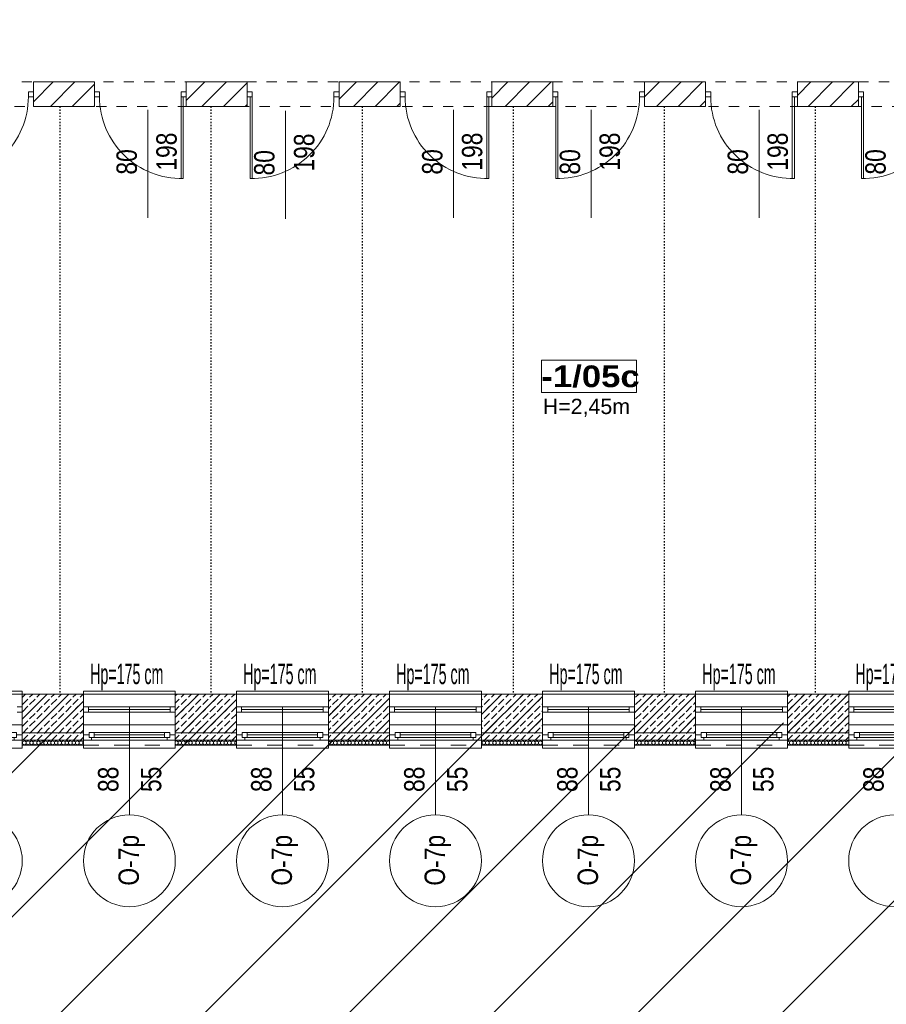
# Model space of a CAD drawing. Header units: millimetres. Extents: x -44596 to 32114, y 34976 to 82978.
# Tile 35 of 63: x 26880 to 27729, y 55517 to 56482. Entities that reach past the tile are written whole.
import ezdxf

# ---------------------------------------------------------------- set-up
doc = ezdxf.new("R2010")
doc.units = ezdxf.units.MM
doc.header["$MEASUREMENT"] = 0
for name, pattern in [('1 LINIA PRZERYWANA', [30, 15, -15]), ('ACAD_ISO03W100', [3, 1.2, -1.8]), ('Dashed-002', [20, 10, -10])]:
    doc.linetypes.add(name, pattern=pattern)
for name, color, linetype in [('410-Fundamenty', 7, 'Continuous'), ('__PROJEKTOWANE', 7, 'Continuous'), ('MF-NR', 7, 'Continuous'), ('MF_AREA_BLOCK', 7, 'Continuous'), ('MF_KRESKOWANIE', 7, 'Continuous'), ('MF_NR', 7, 'Continuous'), ('MF_OKNA', 7, 'Continuous'), ('MF_OKNA opisy', 7, 'Continuous'), ('MF_OPISY', 7, 'Continuous'), ('MF_przerywana', 7, 'Continuous'), ('MF_SCIANY_DZIAL', 7, 'Continuous'), ('MF_SCIANY_KONSTR', 7, 'Continuous'), ('MF_WIDOK', 7, 'Continuous')]:
    doc.layers.add(name, color=color, linetype=linetype)
doc.styles.add('GENERATED_STYLE_2', font='txt')
doc.styles.add('GENERATED_STYLE_6', font='txt')
pattern_1 = [(45, (5608535.791, 4486378.817), (-10.606601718, 10.606601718), [])]
pattern_2 = [(90, (5608535.7913, 4486378.8167), (-3.4641016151, 0), [2, -4]), (90, (5608534.0592, 4486381.8167), (-3.4641016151, 0), [2, -4]), (150, (5608535.7913, 4486380.8167), (1.7320508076, 3), [2, -4]), (150, (5608532.3272, 4486380.8167), (1.7320508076, 3), [2, -4]), (210, (5608535.7913, 4486378.8167), (-1.7320508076, 3), [2, -4]), (210, (5608532.3272, 4486378.8167), (-1.7320508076, 3), [2, -4])]
pattern_3 = [(45, (5608535.791, 4486378.817), (-7.071067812, 7.071067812), [7.5, -2.5]), (45, (5608535.791, 4486385.888), (-7.071067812, 7.071067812), [7.5, -2.5])]

# ---------------------------------------------------------------- blocks, each defined once
blk = doc.blocks.new('Okno 21')
at = {"layer": '410-Fundamenty', "color": 5, "linetype": 'Continuous', "lineweight": 13}
for p, q in [((-45, 40), (-45, 43)), ((-45, 43), (45, 43)), ((45, 43), (45, 40)), ((-45, 0), (-39.5, 0)), ((-39.5, 2.5), (-34.5, 2.5)), ((-39.5, -2.5), (-39.5, 2.5)), ((-39.5, 0), (-39.5, -2.5)), ((-34.5, 2.5), (34.5, 2.5)), ((-34.5, 2.5), (-34.5, -2.5)), ((-34.5, 2.5), (34.5, 2.5)), ((-34.5, 0), (34.5, 0)), ((34.5, -2.5), (34.5, 2.5)), ((34.5, 2.5), (39.5, 2.5)), ((39.5, 2.5), (39.5, -2.5)), ((39.5, -2.5), (39.5, 0)), ((39.5, 0), (45, 0)), ((-37, -5), (-45, -5)), ((-39.5, -2.5), (-37, -2.5)), ((-34.5, -2.5), (-39.5, -2.5)), ((-37, -2.5), (-37, -5)), ((37, -5), (-37, -5)), ((34.5, -2.5), (-34.5, -2.5)), ((39.5, -2.5), (34.5, -2.5)), ((37, -5), (37, -2.5)), ((37, -2.5), (39.5, -2.5)), ((45, -5), (37, -5)), ((-45, -10), (-45, -13)), ((-45, -13), (45, -13)), ((45, -13), (45, -10))]:
    blk.add_line(p, q, dxfattribs=at)
at = {"layer": '410-Fundamenty', "color": 5, "linetype": '1 LINIA PRZERYWANA', "lineweight": 13}
for p, q in [((-45, 40), (45, 40)), ((-45, -10), (45, -10))]:
    blk.add_line(p, q, dxfattribs=at)
at = {"layer": '410-Fundamenty', "color": 7, "linetype": 'Continuous', "lineweight": 13}
for p, q in [((-45, 15), (-45, 40)), ((45, 15), (45, 40)), ((-45, 10), (-45, 15)), ((-45, 0), (-45, 10)), ((45, 10), (45, 15)), ((45, 0), (45, 10)), ((-45, -5), (-45, 0)), ((-45, -5), (-45, 0)), ((45, -5), (45, 0)), ((45, -5), (45, 0)), ((-45, -10), (-45, -5)), ((45, -10), (45, -5))]:
    blk.add_line(p, q, dxfattribs=at)

msp = doc.modelspace()

# ---------------------------------------------------------------- hatches: boundary and pattern name
at = {"layer": '410-Fundamenty', "linetype": 'Continuous', "lineweight": 0}
h = msp.add_hatch(dxfattribs=at)
h.set_pattern_fill('beton', color=251, style=0, pattern_type=2)
h.set_pattern_definition(pattern_3)
h.paths.add_polyline_path([(26882.19, 55795.49), (26942.19, 55795.49), (26942.19, 55820.49), (26882.19, 55820.49)])
h = msp.add_hatch(dxfattribs=at)
h.set_pattern_fill('beton', color=251, style=0, pattern_type=2)
h.set_pattern_definition(pattern_3)
h.paths.add_polyline_path([(27032.19, 55795.49), (27092.19, 55795.49), (27092.19, 55820.49), (27032.19, 55820.49)])
h = msp.add_hatch(dxfattribs=at)
h.set_pattern_fill('beton', color=251, style=0, pattern_type=2)
h.set_pattern_definition(pattern_3)
h.paths.add_polyline_path([(27182.19, 55795.49), (27242.19, 55795.49), (27242.19, 55820.49), (27182.19, 55820.49)])
h = msp.add_hatch(dxfattribs=at)
h.set_pattern_fill('beton', color=251, style=0, pattern_type=2)
h.set_pattern_definition(pattern_3)
h.paths.add_polyline_path([(27332.19, 55795.49), (27392.19, 55795.49), (27392.19, 55820.49), (27332.19, 55820.49)])
h = msp.add_hatch(dxfattribs=at)
h.set_pattern_fill('beton', color=251, style=0, pattern_type=2)
h.set_pattern_definition(pattern_3)
h.paths.add_polyline_path([(27482.19, 55795.49), (27542.19, 55795.49), (27542.19, 55820.49), (27482.19, 55820.49)])
h = msp.add_hatch(dxfattribs=at)
h.set_pattern_fill('beton', color=251, style=0, pattern_type=2)
h.set_pattern_definition(pattern_3)
h.paths.add_polyline_path([(27632.19, 55795.49), (27692.19, 55795.49), (27692.19, 55820.49), (27632.19, 55820.49)])
h = msp.add_hatch(dxfattribs=at)
h.set_pattern_fill('beton', color=251, style=0, pattern_type=2)
h.set_pattern_definition(pattern_3)
h.paths.add_polyline_path([(26882.19, 55790.49), (26942.19, 55790.49), (26942.19, 55795.49), (26882.19, 55795.49)])
h = msp.add_hatch(dxfattribs=at)
h.set_pattern_fill('beton', color=251, style=0, pattern_type=2)
h.set_pattern_definition(pattern_3)
h.paths.add_polyline_path([(26882.19, 55775.49), (26942.19, 55775.49), (26942.19, 55790.49), (26882.19, 55790.49)])
h = msp.add_hatch(dxfattribs=at)
h.set_pattern_fill('beton', color=251, style=0, pattern_type=2)
h.set_pattern_definition(pattern_3)
h.paths.add_polyline_path([(27032.19, 55790.49), (27092.19, 55790.49), (27092.19, 55795.49), (27032.19, 55795.49)])
h = msp.add_hatch(dxfattribs=at)
h.set_pattern_fill('beton', color=251, style=0, pattern_type=2)
h.set_pattern_definition(pattern_3)
h.paths.add_polyline_path([(27032.19, 55775.49), (27092.19, 55775.49), (27092.19, 55790.49), (27032.19, 55790.49)])
h = msp.add_hatch(dxfattribs=at)
h.set_pattern_fill('beton', color=251, style=0, pattern_type=2)
h.set_pattern_definition(pattern_3)
h.paths.add_polyline_path([(27182.19, 55790.49), (27242.19, 55790.49), (27242.19, 55795.49), (27182.19, 55795.49)])
h = msp.add_hatch(dxfattribs=at)
h.set_pattern_fill('beton', color=251, style=0, pattern_type=2)
h.set_pattern_definition(pattern_3)
h.paths.add_polyline_path([(27182.19, 55775.49), (27242.19, 55775.49), (27242.19, 55790.49), (27182.19, 55790.49)])
h = msp.add_hatch(dxfattribs=at)
h.set_pattern_fill('beton', color=251, style=0, pattern_type=2)
h.set_pattern_definition(pattern_3)
h.paths.add_polyline_path([(27332.19, 55790.49), (27392.19, 55790.49), (27392.19, 55795.49), (27332.19, 55795.49)])
h = msp.add_hatch(dxfattribs=at)
h.set_pattern_fill('beton', color=251, style=0, pattern_type=2)
h.set_pattern_definition(pattern_3)
h.paths.add_polyline_path([(27332.19, 55775.49), (27392.19, 55775.49), (27392.19, 55790.49), (27332.19, 55790.49)])
h = msp.add_hatch(dxfattribs=at)
h.set_pattern_fill('beton', color=251, style=0, pattern_type=2)
h.set_pattern_definition(pattern_3)
h.paths.add_polyline_path([(27482.19, 55790.49), (27542.19, 55790.49), (27542.19, 55795.49), (27482.19, 55795.49)])
h = msp.add_hatch(dxfattribs=at)
h.set_pattern_fill('beton', color=251, style=0, pattern_type=2)
h.set_pattern_definition(pattern_3)
h.paths.add_polyline_path([(27482.19, 55775.49), (27542.19, 55775.49), (27542.19, 55790.49), (27482.19, 55790.49)])
h = msp.add_hatch(dxfattribs=at)
h.set_pattern_fill('beton', color=251, style=0, pattern_type=2)
h.set_pattern_definition(pattern_3)
h.paths.add_polyline_path([(27632.19, 55790.49), (27692.19, 55790.49), (27692.19, 55795.49), (27632.19, 55795.49)])
h = msp.add_hatch(dxfattribs=at)
h.set_pattern_fill('beton', color=251, style=0, pattern_type=2)
h.set_pattern_definition(pattern_3)
h.paths.add_polyline_path([(27632.19, 55775.49), (27692.19, 55775.49), (27692.19, 55790.49), (27632.19, 55790.49)])
h = msp.add_hatch(dxfattribs=at)
h.set_pattern_fill('Styropian', color=251, style=0, pattern_type=2)
h.set_pattern_definition(pattern_2)
h.paths.add_polyline_path([(26882.19, 55770.49), (26942.19, 55770.49), (26942.19, 55775.49), (26882.19, 55775.49)])
h = msp.add_hatch(dxfattribs=at)
h.set_pattern_fill('Styropian', color=251, style=0, pattern_type=2)
h.set_pattern_definition(pattern_2)
h.paths.add_polyline_path([(27032.19, 55775.49), (27032.19, 55770.49), (27092.19, 55770.49), (27092.19, 55775.49)])
h = msp.add_hatch(dxfattribs=at)
h.set_pattern_fill('Styropian', color=251, style=0, pattern_type=2)
h.set_pattern_definition(pattern_2)
h.paths.add_polyline_path([(27182.19, 55770.49), (27242.19, 55770.49), (27242.19, 55775.49), (27182.19, 55775.49)])
h = msp.add_hatch(dxfattribs=at)
h.set_pattern_fill('Styropian', color=251, style=0, pattern_type=2)
h.set_pattern_definition(pattern_2)
h.paths.add_polyline_path([(27332.19, 55775.49), (27332.19, 55770.49), (27392.19, 55770.49), (27392.19, 55775.49)])
h = msp.add_hatch(dxfattribs=at)
h.set_pattern_fill('Styropian', color=251, style=0, pattern_type=2)
h.set_pattern_definition(pattern_2)
h.paths.add_polyline_path([(27482.19, 55770.49), (27542.19, 55770.49), (27542.19, 55775.49), (27482.19, 55775.49)])
h = msp.add_hatch(dxfattribs=at)
h.set_pattern_fill('Styropian', color=251, style=0, pattern_type=2)
h.set_pattern_definition(pattern_2)
h.paths.add_polyline_path([(27632.19, 55775.49), (27632.19, 55770.49), (27692.19, 55770.49), (27692.19, 55775.49)])
at = {"layer": '__PROJEKTOWANE', "linetype": 'Continuous', "lineweight": 13}
h = msp.add_hatch(dxfattribs=at)
h.set_pattern_fill('Bloczki_ceramiczne_kopia_43', color=251, style=0, pattern_type=2)
h.set_pattern_definition([(45, (5608535.79, 4486378.82), (-70.7106781, 70.7106781), [])])
h.paths.add_polyline_path([(29650.19, 54617.49), (29950.19, 54617.49), (29950.19, 55810.49), (29669.19, 55810.49), (29669.19, 56706.54), (30029.29, 56706.54), (30027.37, 56167.49), (30307.19, 56167.49), (30307.19, 54260.49), (30007.19, 54260.49), (30007.19, 53759.49), (28068.19, 53759.49), (28068.19, 54560.49), (27769.23, 54560.49), (27768.21, 55446.69), (26382.36, 55446.62), (26382.36, 55792.49), (28125.19, 55792.49), (28125.19, 54917.49), (28425.19, 54917.49), (28425.19, 54116.49), (29650.19, 54116.49)])
at = {"layer": 'MF_KRESKOWANIE', "linetype": 'Continuous', "lineweight": 13}
h = msp.add_hatch(dxfattribs=at)
h.set_pattern_fill('bloczki_ceramiczne', color=251, style=0, pattern_type=2)
h.set_pattern_definition(pattern_1)
h.paths.add_polyline_path([(26952.94, 56420.49), (26893.19, 56420.49), (26893.19, 56396.49), (26952.94, 56396.49)])
h = msp.add_hatch(dxfattribs=at)
h.set_pattern_fill('bloczki_ceramiczne', color=251, style=0, pattern_type=2)
h.set_pattern_definition(pattern_1)
h.paths.add_polyline_path([(27102.69, 56396.49), (27102.69, 56420.49), (27042.94, 56420.49), (27042.94, 56396.49)])
h = msp.add_hatch(dxfattribs=at)
h.set_pattern_fill('bloczki_ceramiczne', color=251, style=0, pattern_type=2)
h.set_pattern_definition(pattern_1)
h.paths.add_polyline_path([(27252.44, 56396.49), (27252.44, 56420.49), (27192.69, 56420.49), (27192.69, 56396.49)])
h = msp.add_hatch(dxfattribs=at)
h.set_pattern_fill('bloczki_ceramiczne', color=251, style=0, pattern_type=2)
h.set_pattern_definition(pattern_1)
h.paths.add_polyline_path([(27342.44, 56420.49), (27342.44, 56396.49), (27402.19, 56396.49), (27402.19, 56420.49)])
h = msp.add_hatch(dxfattribs=at)
h.set_pattern_fill('bloczki_ceramiczne', color=251, style=0, pattern_type=2)
h.set_pattern_definition(pattern_1)
h.paths.add_polyline_path([(27551.94, 56396.49), (27551.94, 56420.49), (27492.19, 56420.49), (27492.19, 56396.49)])
h = msp.add_hatch(dxfattribs=at)
h.set_pattern_fill('bloczki_ceramiczne', color=251, style=0, pattern_type=2)
h.set_pattern_definition(pattern_1)
h.paths.add_polyline_path([(27701.69, 56396.49), (27701.69, 56420.49), (27641.94, 56420.49), (27641.94, 56396.49)])
h = msp.add_hatch(dxfattribs=at)
h.set_pattern_fill('bloczki_ceramiczne', color=251, style=0, pattern_type=2)
h.set_pattern_definition(pattern_1)
h.paths.add_polyline_path([(26882.19, 55820.49), (26882.19, 55782.49), (26942.19, 55782.49), (26942.19, 55820.49), (26897.19, 55820.49)])
h = msp.add_hatch(dxfattribs=at)
h.set_pattern_fill('bloczki_ceramiczne', color=251, style=0, pattern_type=2)
h.set_pattern_definition(pattern_1)
h.paths.add_polyline_path([(27077.19, 55820.49), (27032.19, 55820.49), (27032.19, 55782.49), (27092.19, 55782.49), (27092.19, 55820.49), (27047.19, 55820.49)])
h = msp.add_hatch(dxfattribs=at)
h.set_pattern_fill('bloczki_ceramiczne', color=251, style=0, pattern_type=2)
h.set_pattern_definition(pattern_1)
h.paths.add_polyline_path([(27182.19, 55820.49), (27182.19, 55782.49), (27242.19, 55782.49), (27242.19, 55820.49), (27197.19, 55820.49), (27215.19, 55820.49), (27215.19, 55820.49), (27197.19, 55820.49)])
h = msp.add_hatch(dxfattribs=at)
h.set_pattern_fill('bloczki_ceramiczne', color=251, style=0, pattern_type=2)
h.set_pattern_definition(pattern_1)
h.paths.add_polyline_path([(27332.19, 55820.49), (27332.19, 55782.49), (27392.19, 55782.49), (27392.19, 55820.49), (27347.19, 55820.49), (27363.19, 55820.49), (27363.19, 55820.5), (27347.19, 55820.5)])
h = msp.add_hatch(dxfattribs=at)
h.set_pattern_fill('bloczki_ceramiczne', color=251, style=0, pattern_type=2)
h.set_pattern_definition(pattern_1)
h.paths.add_polyline_path([(27482.19, 55820.49), (27482.19, 55782.49), (27542.19, 55782.49), (27542.19, 55820.49), (27497.19, 55820.49), (27511.19, 55820.49), (27511.19, 55820.5), (27497.19, 55820.5)])
h = msp.add_hatch(dxfattribs=at)
h.set_pattern_fill('bloczki_ceramiczne', color=251, style=0, pattern_type=2)
h.set_pattern_definition(pattern_1)
h.paths.add_polyline_path([(27632.19, 55820.49), (27632.19, 55782.49), (27692.19, 55782.49), (27692.19, 55820.49), (27647.19, 55820.49)])

# ---------------------------------------------------------------- linework, layer by layer
at = {"layer": '410-Fundamenty', "color": 251, "linetype": 'Continuous', "lineweight": 13}
for p, q in [((26882.19, 55795.49), (26882.19, 55820.49)), ((26942.19, 55795.49), (26942.19, 55820.49)), ((27032.19, 55795.49), (27032.19, 55820.49)), ((27092.19, 55795.49), (27092.19, 55820.49)), ((27182.19, 55795.49), (27182.19, 55820.49)), ((27242.19, 55795.49), (27242.19, 55820.49)), ((27332.19, 55795.49), (27332.19, 55820.49)), ((27392.19, 55795.49), (27392.19, 55820.49)), ((27482.19, 55795.49), (27482.19, 55820.49)), ((27542.19, 55795.49), (27542.19, 55820.49)), ((27632.19, 55795.49), (27632.19, 55820.49)), ((27692.19, 55795.49), (27692.19, 55820.49)), ((26882.19, 55790.49), (26882.19, 55795.49)), ((26882.19, 55780.49), (26882.19, 55790.49)), ((26942.19, 55790.49), (26942.19, 55795.49)), ((26942.19, 55780.49), (26942.19, 55790.49)), ((27032.19, 55790.49), (27032.19, 55795.49)), ((27032.19, 55780.49), (27032.19, 55790.49)), ((27092.19, 55790.49), (27092.19, 55795.49)), ((27092.19, 55780.49), (27092.19, 55790.49)), ((27182.19, 55790.49), (27182.19, 55795.49)), ((27182.19, 55780.49), (27182.19, 55790.49)), ((27242.19, 55790.49), (27242.19, 55795.49)), ((27242.19, 55780.49), (27242.19, 55790.49)), ((27332.19, 55790.49), (27332.19, 55795.49)), ((27332.19, 55780.49), (27332.19, 55790.49)), ((27392.19, 55790.49), (27392.19, 55795.49)), ((27392.19, 55780.49), (27392.19, 55790.49)), ((27482.19, 55790.49), (27482.19, 55795.49)), ((27482.19, 55780.49), (27482.19, 55790.49)), ((27542.19, 55790.49), (27542.19, 55795.49)), ((27542.19, 55780.49), (27542.19, 55790.49)), ((27632.19, 55790.49), (27632.19, 55795.49)), ((27632.19, 55780.49), (27632.19, 55790.49)), ((27692.19, 55790.49), (27692.19, 55795.49)), ((27692.19, 55780.49), (27692.19, 55790.49)), ((26882.19, 55775.49), (26882.19, 55780.49)), ((26942.19, 55775.49), (26942.19, 55780.49)), ((27032.19, 55775.49), (27032.19, 55780.49)), ((27092.19, 55775.49), (27092.19, 55780.49)), ((27182.19, 55775.49), (27182.19, 55780.49)), ((27242.19, 55775.49), (27242.19, 55780.49)), ((27332.19, 55775.49), (27332.19, 55780.49)), ((27392.19, 55775.49), (27392.19, 55780.49)), ((27482.19, 55775.49), (27482.19, 55780.49)), ((27542.19, 55775.49), (27542.19, 55780.49)), ((27632.19, 55775.49), (27632.19, 55780.49)), ((27692.19, 55775.49), (27692.19, 55780.49)), ((26882.19, 55775.49), (26942.19, 55775.49)), ((26882.19, 55770.49), (26882.19, 55775.49)), ((26942.19, 55770.49), (26942.19, 55775.49)), ((27032.19, 55775.49), (27092.19, 55775.49)), ((27032.19, 55770.49), (27032.19, 55775.49)), ((27092.19, 55770.49), (27092.19, 55775.49)), ((27182.19, 55775.49), (27242.19, 55775.49)), ((27182.19, 55770.49), (27182.19, 55775.49)), ((27242.19, 55770.49), (27242.19, 55775.49)), ((27332.19, 55775.49), (27392.19, 55775.49)), ((27332.19, 55770.49), (27332.19, 55775.49)), ((27392.19, 55770.49), (27392.19, 55775.49)), ((27482.19, 55775.49), (27542.19, 55775.49)), ((27482.19, 55770.49), (27482.19, 55775.49)), ((27542.19, 55770.49), (27542.19, 55775.49)), ((27632.19, 55775.49), (27692.19, 55775.49)), ((27632.19, 55770.49), (27632.19, 55775.49)), ((27692.19, 55770.49), (27692.19, 55775.49))]:
    msp.add_line(p, q, dxfattribs=at)
at = {"layer": '410-Fundamenty', "color": 251, "linetype": 'Continuous', "lineweight": 13, "flags": 128}
for points in [[(26942.19, 55820.49), (26882.19, 55820.49)], [(27092.19, 55820.49), (27032.19, 55820.49)], [(27242.19, 55820.49), (27182.19, 55820.49)], [(27392.19, 55820.49), (27332.19, 55820.49)], [(27542.19, 55820.49), (27482.19, 55820.49)], [(27692.19, 55820.49), (27632.19, 55820.49)], [(26882.19, 55770.49), (26942.19, 55770.49)], [(27032.19, 55770.49), (27092.19, 55770.49)], [(27182.19, 55770.49), (27242.19, 55770.49)], [(27332.19, 55770.49), (27392.19, 55770.49)], [(27482.19, 55770.49), (27542.19, 55770.49)], [(27632.19, 55770.49), (27692.19, 55770.49)]]:
    msp.add_lwpolyline(points, dxfattribs=at)
at = {"layer": 'MF-NR', "color": 251, "linetype": 'Continuous', "lineweight": 13}
for p, q in [((27391.04, 56147.9), (27484.37, 56147.9)), ((27391.04, 56116.01), (27391.04, 56147.9)), ((27484.37, 56147.9), (27484.37, 56116.01))]:
    msp.add_line(p, q, dxfattribs=at)
at = {"layer": 'MF-NR', "color": 251, "linetype": 'Continuous', "lineweight": 13, "flags": 128}
msp.add_lwpolyline([(27484.37, 56116.01), (27391.04, 56116.01)], dxfattribs=at)
at = {"layer": 'MF_AREA_BLOCK', "color": 251, "linetype": 'Continuous', "lineweight": 13}
msp.add_line((27484.37, 56147.9), (27482.88, 56147.9), dxfattribs=at)
at = {"layer": 'MF_OKNA', "color": 251, "linetype": 'Continuous', "lineweight": 13}
for p, q in [((26893.19, 56410.99), (26888.19, 56410.99)), ((26888.19, 56410.99), (26888.19, 56405.99)), ((26888.19, 56405.99), (26893.19, 56405.99)), ((26893.19, 56408.49), (26893.19, 56410.99)), ((26952.94, 56408.49), (26952.94, 56410.99)), ((26952.94, 56410.99), (26957.94, 56410.99)), ((26957.94, 56405.99), (26952.94, 56405.99)), ((26957.94, 56410.99), (26957.94, 56405.99)), ((27042.94, 56410.99), (27037.94, 56410.99)), ((27037.94, 56410.99), (27037.94, 56405.99)), ((27037.94, 56405.99), (27042.94, 56405.99)), ((27037.94, 56405.99), (27037.94, 56325.99)), ((27039.94, 56405.99), (27039.94, 56326.02)), ((27042.94, 56408.49), (27042.94, 56410.99)), ((27102.69, 56408.49), (27102.69, 56410.99)), ((27102.69, 56410.99), (27107.69, 56410.99)), ((27107.69, 56405.99), (27102.69, 56405.99)), ((27105.69, 56405.99), (27105.69, 56326.02)), ((27107.69, 56410.99), (27107.69, 56405.99)), ((27107.69, 56405.99), (27107.69, 56325.99)), ((27192.69, 56410.99), (27187.69, 56410.99)), ((27187.69, 56410.99), (27187.69, 56405.99)), ((27187.69, 56405.99), (27192.69, 56405.99)), ((27192.69, 56408.49), (27192.69, 56410.99)), ((27252.44, 56408.49), (27252.44, 56410.99)), ((27252.44, 56410.99), (27257.44, 56410.99)), ((27257.44, 56405.99), (27252.44, 56405.99)), ((27257.44, 56410.99), (27257.44, 56405.99)), ((27342.44, 56410.99), (27337.44, 56410.99)), ((27337.44, 56410.99), (27337.44, 56405.99)), ((27337.44, 56405.99), (27342.44, 56405.99)), ((27337.44, 56405.99), (27337.44, 56325.99)), ((27339.44, 56405.99), (27339.44, 56326.02)), ((27342.44, 56408.49), (27342.44, 56410.99)), ((27402.19, 56408.49), (27402.19, 56410.99)), ((27402.19, 56410.99), (27407.19, 56410.99)), ((27407.19, 56405.99), (27402.19, 56405.99)), ((27405.19, 56405.99), (27405.19, 56326.02)), ((27407.19, 56410.99), (27407.19, 56405.99)), ((27407.19, 56405.99), (27407.19, 56325.99)), ((27492.19, 56410.99), (27487.19, 56410.99)), ((27487.19, 56410.99), (27487.19, 56405.99)), ((27487.19, 56405.99), (27492.19, 56405.99)), ((27492.19, 56408.49), (27492.19, 56410.99)), ((27551.94, 56408.49), (27551.94, 56410.99)), ((27551.94, 56410.99), (27556.94, 56410.99)), ((27556.94, 56405.99), (27551.94, 56405.99)), ((27556.94, 56410.99), (27556.94, 56405.99)), ((27641.94, 56410.99), (27636.94, 56410.99)), ((27636.94, 56410.99), (27636.94, 56405.99)), ((27636.94, 56405.99), (27641.94, 56405.99)), ((27636.94, 56405.99), (27636.94, 56325.99)), ((27638.94, 56405.99), (27638.94, 56326.02)), ((27641.94, 56408.49), (27641.94, 56410.99)), ((27701.69, 56408.49), (27701.69, 56410.99)), ((27701.69, 56410.99), (27706.69, 56410.99)), ((27706.69, 56405.99), (27701.69, 56405.99)), ((27704.69, 56405.99), (27704.69, 56326.02)), ((27706.69, 56410.99), (27706.69, 56405.99)), ((27706.69, 56405.99), (27706.69, 56325.99)), ((27005.37, 56287.3), (27005.37, 56393.1)), ((27140.27, 56286.43), (27140.27, 56392.24)), ((27304.87, 56287.3), (27304.87, 56393.1)), ((27439.77, 56287.3), (27439.77, 56393.1)), ((27604.37, 56287.3), (27604.37, 56393.1)), ((26792.19, 55820.49), (26882.19, 55820.49)), ((26942.19, 55820.49), (27032.19, 55820.49)), ((27092.19, 55820.49), (27182.19, 55820.49)), ((27242.19, 55820.49), (27332.19, 55820.49)), ((27392.19, 55820.49), (27482.19, 55820.49)), ((27542.19, 55820.49), (27632.19, 55820.49)), ((27692.19, 55820.49), (27782.19, 55820.49)), ((26877.19, 55807.99), (26882.19, 55807.99)), ((26882.19, 55807.99), (26882.19, 55802.99)), ((26947.19, 55807.99), (26942.19, 55807.99)), ((26942.19, 55807.99), (26942.19, 55802.99)), ((26947.19, 55802.99), (26947.19, 55807.99)), ((26947.19, 55807.99), (27027.19, 55807.99)), ((27027.19, 55802.99), (27027.19, 55807.99)), ((27027.19, 55807.99), (27032.19, 55807.99)), ((27032.19, 55807.99), (27032.19, 55802.99)), ((27097.19, 55807.99), (27092.19, 55807.99)), ((27092.19, 55807.99), (27092.19, 55802.99)), ((27097.19, 55802.99), (27097.19, 55807.99)), ((27097.19, 55807.99), (27177.19, 55807.99)), ((27177.19, 55802.99), (27177.19, 55807.99)), ((27177.19, 55807.99), (27182.19, 55807.99)), ((27182.19, 55807.99), (27182.19, 55802.99)), ((27247.19, 55807.99), (27242.19, 55807.99)), ((27242.19, 55807.99), (27242.19, 55802.99)), ((27247.19, 55802.99), (27247.19, 55807.99)), ((27247.19, 55807.99), (27327.19, 55807.99)), ((27327.19, 55802.99), (27327.19, 55807.99)), ((27327.19, 55807.99), (27332.19, 55807.99)), ((27332.19, 55807.99), (27332.19, 55802.99)), ((27397.19, 55807.99), (27392.19, 55807.99)), ((27392.19, 55807.99), (27392.19, 55802.99)), ((27397.19, 55802.99), (27397.19, 55807.99)), ((27397.19, 55807.99), (27477.19, 55807.99)), ((27477.19, 55802.99), (27477.19, 55807.99)), ((27477.19, 55807.99), (27482.19, 55807.99)), ((27482.19, 55807.99), (27482.19, 55802.99)), ((27547.19, 55807.99), (27542.19, 55807.99)), ((27542.19, 55807.99), (27542.19, 55802.99)), ((27547.19, 55802.99), (27547.19, 55807.99)), ((27547.19, 55807.99), (27627.19, 55807.99)), ((27627.19, 55802.99), (27627.19, 55807.99)), ((27627.19, 55807.99), (27632.19, 55807.99)), ((27632.19, 55807.99), (27632.19, 55802.99)), ((27697.19, 55807.99), (27692.19, 55807.99)), ((27692.19, 55807.99), (27692.19, 55802.99)), ((27697.19, 55802.99), (27697.19, 55807.99)), ((27697.19, 55807.99), (27777.19, 55807.99)), ((26882.19, 55802.99), (26877.19, 55802.99)), ((26882.19, 55805.49), (26882.19, 55802.99)), ((26942.19, 55805.49), (26942.19, 55802.99)), ((26942.19, 55802.99), (26947.19, 55802.99)), ((27027.19, 55805.49), (26947.19, 55805.49)), ((26947.19, 55802.99), (27027.19, 55802.99)), ((27032.19, 55802.99), (27027.19, 55802.99)), ((27032.19, 55805.49), (27032.19, 55802.99)), ((27092.19, 55805.49), (27092.19, 55802.99)), ((27092.19, 55802.99), (27097.19, 55802.99)), ((27177.19, 55805.49), (27097.19, 55805.49)), ((27097.19, 55802.99), (27177.19, 55802.99)), ((27182.19, 55802.99), (27177.19, 55802.99)), ((27182.19, 55805.49), (27182.19, 55802.99)), ((27242.19, 55805.49), (27242.19, 55802.99)), ((27242.19, 55802.99), (27247.19, 55802.99)), ((27327.19, 55805.49), (27247.19, 55805.49)), ((27247.19, 55802.99), (27327.19, 55802.99)), ((27332.19, 55802.99), (27327.19, 55802.99)), ((27332.19, 55805.49), (27332.19, 55802.99)), ((27392.19, 55805.49), (27392.19, 55802.99)), ((27392.19, 55802.99), (27397.19, 55802.99)), ((27477.19, 55805.49), (27397.19, 55805.49)), ((27397.19, 55802.99), (27477.19, 55802.99)), ((27482.19, 55802.99), (27477.19, 55802.99)), ((27482.19, 55805.49), (27482.19, 55802.99)), ((27542.19, 55805.49), (27542.19, 55802.99)), ((27542.19, 55802.99), (27547.19, 55802.99)), ((27627.19, 55805.49), (27547.19, 55805.49)), ((27547.19, 55802.99), (27627.19, 55802.99)), ((27632.19, 55802.99), (27627.19, 55802.99)), ((27632.19, 55805.49), (27632.19, 55802.99)), ((27692.19, 55805.49), (27692.19, 55802.99)), ((27692.19, 55802.99), (27697.19, 55802.99)), ((27777.19, 55805.49), (27697.19, 55805.49)), ((27697.19, 55802.99), (27777.19, 55802.99)), ((26792.19, 55790.49), (26882.19, 55790.49)), ((26942.19, 55790.49), (27032.19, 55790.49)), ((27092.19, 55790.49), (27182.19, 55790.49)), ((27242.19, 55790.49), (27332.19, 55790.49)), ((27392.19, 55790.49), (27482.19, 55790.49)), ((27542.19, 55790.49), (27632.19, 55790.49)), ((27692.19, 55790.49), (27782.19, 55790.49))]:
    msp.add_line(p, q, dxfattribs=at)
for centre, start, end in [((26808.19, 56405.99), 268.56746, 0), ((27037.94, 56405.99), 180, 271.43254), ((27107.69, 56405.99), 268.56746, 0), ((27337.44, 56405.99), 180, 271.43254), ((27407.19, 56405.99), 268.56746, 0), ((27636.94, 56405.99), 180, 271.43254), ((27706.69, 56405.99), 268.56746, 0)]:
    msp.add_arc(centre, 80, start, end, dxfattribs=at)
at = {"layer": 'MF_OKNA opisy', "color": 251, "linetype": 'Continuous', "lineweight": 13}
for p, q in [((26987.19, 55807.99), (26987.19, 55702.19)), ((27137.19, 55807.99), (27137.19, 55702.19)), ((27287.19, 55807.99), (27287.19, 55702.19)), ((27437.19, 55807.99), (27437.19, 55702.19)), ((27587.19, 55807.99), (27587.19, 55702.19))]:
    msp.add_line(p, q, dxfattribs=at)
for centre in [(26837.19, 55657.19), (26987.19, 55657.19), (27137.19, 55657.19), (27287.19, 55657.19), (27437.19, 55657.19), (27587.19, 55657.19), (27737.19, 55657.19)]:
    msp.add_circle(centre, 45, dxfattribs=at)
at = {"layer": 'MF_przerywana', "color": 251, "linetype": 'Dashed-002', "lineweight": 13, "flags": 128}
msp.add_lwpolyline([(26341.69, 56420.49), (28091.19, 56420.49), (28091.19, 56396.49), (26341.69, 56396.49)], close=True, dxfattribs=at)
at = {"layer": 'MF_SCIANY_DZIAL', "color": 251, "linetype": 'ACAD_ISO03W100', "lineweight": 25}
for p, q in [((26919.19, 56396.49), (26919.19, 55820.49)), ((27067.19, 56396.49), (27067.19, 55820.49)), ((27215.19, 56396.49), (27215.19, 55820.49)), ((27363.19, 56396.49), (27363.19, 55820.49)), ((27511.19, 56396.49), (27511.19, 55820.49)), ((27659.19, 56396.49), (27659.19, 55820.49))]:
    msp.add_line(p, q, dxfattribs=at)
at = {"layer": 'MF_SCIANY_KONSTR', "color": 251, "linetype": 'Continuous', "lineweight": 13}
for p, q in [((26952.94, 56420.49), (26893.19, 56420.49)), ((26893.19, 56420.49), (26893.19, 56396.49)), ((26952.94, 56396.49), (26952.94, 56420.49)), ((27102.69, 56420.49), (27042.94, 56420.49)), ((27042.94, 56420.49), (27042.94, 56396.49)), ((27102.69, 56396.49), (27102.69, 56420.49)), ((27252.44, 56420.49), (27192.69, 56420.49)), ((27192.69, 56420.49), (27192.69, 56396.49)), ((27252.44, 56396.49), (27252.44, 56420.49)), ((27402.19, 56420.49), (27342.44, 56420.49)), ((27342.44, 56420.49), (27342.44, 56396.49)), ((27402.19, 56396.49), (27402.19, 56420.49)), ((27492.19, 56420.49), (27492.19, 56396.49)), ((27551.94, 56420.49), (27492.19, 56420.49)), ((27551.94, 56396.49), (27551.94, 56420.49)), ((27701.69, 56420.49), (27641.94, 56420.49)), ((27641.94, 56420.49), (27641.94, 56396.49)), ((27701.69, 56396.49), (27701.69, 56420.49)), ((26893.19, 56396.49), (26952.94, 56396.49)), ((27042.94, 56396.49), (27102.69, 56396.49)), ((27192.69, 56396.49), (27252.44, 56396.49)), ((27342.44, 56396.49), (27402.19, 56396.49)), ((27492.19, 56396.49), (27551.94, 56396.49)), ((27641.94, 56396.49), (27701.69, 56396.49)), ((26882.19, 55820.49), (26882.19, 55782.49)), ((26882.19, 55820.49), (26927.19, 55820.49)), ((26897.19, 55820.49), (26927.19, 55820.49)), ((26897.19, 55820.49), (26927.19, 55820.49)), ((26927.19, 55820.49), (26897.19, 55820.49)), ((26897.19, 55820.49), (26927.19, 55820.49)), ((26942.19, 55820.49), (26897.19, 55820.49)), ((26942.19, 55820.49), (26942.19, 55782.49)), ((27032.19, 55820.49), (27032.19, 55782.49)), ((27032.19, 55820.49), (27077.19, 55820.49)), ((27047.19, 55820.49), (27077.19, 55820.49)), ((27047.19, 55820.49), (27077.19, 55820.49)), ((27077.19, 55820.49), (27047.19, 55820.49)), ((27047.19, 55820.49), (27077.19, 55820.49)), ((27092.19, 55820.49), (27047.19, 55820.49)), ((27092.19, 55820.49), (27092.19, 55782.49)), ((27182.19, 55820.49), (27182.19, 55782.49)), ((27182.19, 55820.49), (27227.19, 55820.49)), ((27197.19, 55820.49), (27227.19, 55820.49)), ((27227.19, 55820.49), (27197.19, 55820.49)), ((27197.19, 55820.49), (27227.19, 55820.49)), ((27197.19, 55820.49), (27227.19, 55820.49)), ((27242.19, 55820.49), (27197.19, 55820.49)), ((27242.19, 55820.49), (27242.19, 55782.49)), ((27332.19, 55820.49), (27332.19, 55782.49)), ((27332.19, 55820.49), (27377.19, 55820.49)), ((27347.19, 55820.5), (27377.19, 55820.5)), ((27347.19, 55820.49), (27377.19, 55820.49)), ((27377.19, 55820.49), (27347.19, 55820.49)), ((27347.19, 55820.49), (27377.19, 55820.49)), ((27392.19, 55820.49), (27347.19, 55820.49)), ((27392.19, 55820.49), (27392.19, 55782.49)), ((27482.19, 55820.49), (27482.19, 55782.49)), ((27482.19, 55820.49), (27527.19, 55820.49)), ((27497.19, 55820.5), (27527.19, 55820.5)), ((27497.19, 55820.49), (27527.19, 55820.49)), ((27527.19, 55820.49), (27497.19, 55820.49)), ((27527.19, 55820.49), (27497.19, 55820.49)), ((27497.19, 55820.49), (27527.19, 55820.49)), ((27497.19, 55820.49), (27527.19, 55820.49)), ((27542.19, 55820.49), (27497.19, 55820.49)), ((27542.19, 55820.49), (27542.19, 55782.49)), ((27632.19, 55820.49), (27632.19, 55782.49)), ((27632.19, 55820.49), (27677.19, 55820.49)), ((27647.19, 55820.49), (27677.19, 55820.49)), ((27647.19, 55820.49), (27677.19, 55820.49)), ((27677.19, 55820.49), (27647.19, 55820.49)), ((27647.19, 55820.49), (27677.19, 55820.49)), ((27692.19, 55820.49), (27647.19, 55820.49)), ((27692.19, 55820.49), (27692.19, 55782.49)), ((26882.19, 55782.49), (26942.19, 55782.49)), ((26897.19, 55782.49), (26927.19, 55782.49)), ((26897.19, 55782.49), (26927.19, 55782.49)), ((26897.19, 55782.49), (26927.19, 55782.49)), ((26897.19, 55782.49), (26927.19, 55782.49)), ((26897.19, 55782.49), (26927.19, 55782.49)), ((27032.19, 55782.49), (27092.19, 55782.49)), ((27047.19, 55782.49), (27077.19, 55782.49)), ((27047.19, 55782.49), (27077.19, 55782.49)), ((27047.19, 55782.49), (27077.19, 55782.49)), ((27047.19, 55782.49), (27077.19, 55782.49)), ((27047.19, 55782.49), (27077.19, 55782.49)), ((27182.19, 55782.49), (27242.19, 55782.49)), ((27197.19, 55782.49), (27227.19, 55782.49)), ((27197.19, 55782.49), (27227.19, 55782.49)), ((27197.19, 55782.49), (27227.19, 55782.49)), ((27197.19, 55782.49), (27227.19, 55782.49)), ((27197.19, 55782.49), (27227.19, 55782.49)), ((27332.19, 55782.49), (27392.19, 55782.49)), ((27347.19, 55782.49), (27377.19, 55782.49)), ((27347.19, 55782.49), (27377.19, 55782.49)), ((27347.19, 55782.49), (27377.19, 55782.49)), ((27347.19, 55782.49), (27377.19, 55782.49)), ((27347.19, 55782.49), (27377.19, 55782.49)), ((27482.19, 55782.49), (27542.19, 55782.49)), ((27497.19, 55782.49), (27527.19, 55782.49)), ((27497.19, 55782.49), (27527.19, 55782.49)), ((27497.19, 55782.49), (27527.19, 55782.49)), ((27497.19, 55782.49), (27527.19, 55782.49)), ((27497.19, 55782.49), (27527.19, 55782.49)), ((27497.19, 55782.49), (27527.19, 55782.49)), ((27497.19, 55782.49), (27527.19, 55782.49)), ((27632.19, 55782.49), (27692.19, 55782.49)), ((27647.19, 55782.49), (27677.19, 55782.49)), ((27647.19, 55782.49), (27677.19, 55782.49)), ((27647.19, 55782.49), (27677.19, 55782.49)), ((27647.19, 55782.49), (27677.19, 55782.49)), ((27647.19, 55782.49), (27677.19, 55782.49))]:
    msp.add_line(p, q, dxfattribs=at)
at = {"layer": 'MF_WIDOK', "color": 251, "linetype": 'Continuous', "lineweight": 15, "flags": 128}
msp.add_lwpolyline([(27391.04, 56147.9), (27484.37, 56147.9), (27484.37, 56116.01), (27391.04, 56116.01)], close=True, dxfattribs=at)

# ---------------------------------------------------------------- block references
at = {"layer": '410-Fundamenty', "color": 251, "linetype": 'Continuous', "lineweight": 13, "zscale": 100}
for p in [(26837.19, 55780.49), (26987.19, 55780.49), (27137.19, 55780.49), (27287.19, 55780.49), (27437.19, 55780.49), (27587.19, 55780.49), (27737.19, 55780.49)]:
    msp.add_blockref('Okno 21', p, dxfattribs=at)

# ---------------------------------------------------------------- texts
at = {"layer": 'MF_NR', "color": 251, "linetype": 'Continuous', "lineweight": 13, "insert": (27390.94, 56120.78), "char_height": 21.2625, "attachment_point": 7, "style": 'GENERATED_STYLE_6'}
msp.add_mtext('\\A1;{\\pql;\\fArial Black|b0|i0|c238|p38;-1/05c}', dxfattribs=at)
at = {"layer": 'MF_OKNA', "color": 251, "linetype": 'Continuous', "lineweight": 13, "char_height": 20, "attachment_point": 4, "rotation": 90, "style": 'GENERATED_STYLE_2'}
for s, insert in [('\\A1;{\\W0.800000x;\\pql;\\fArial|b0|i0|c238|p38;198}', (27023.71, 56333.6)), ('\\A1;{\\W0.800000x;\\pql;\\fArial|b0|i0|c238|p38;198}', (27158.6, 56332.73)), ('\\A1;{\\W0.800000x;\\pql;\\fArial|b0|i0|c238|p38;198}', (27323.21, 56333.6)), ('\\A1;{\\W0.800000x;\\pql;\\fArial|b0|i0|c238|p38;198}', (27458.1, 56333.6)), ('\\A1;{\\W0.800000x;\\pql;\\fArial|b0|i0|c238|p38;198}', (27622.71, 56333.6)), ('\\A1;{\\W0.800000x;\\pql;\\fArial|b0|i0|c238|p38;80}', (26984.68, 56329.76)), ('\\A1;{\\W0.800000x;\\pql;\\fArial|b0|i0|c238|p38;80}', (27119.58, 56328.89)), ('\\A1;{\\W0.800000x;\\pql;\\fArial|b0|i0|c238|p38;80}', (27284.18, 56329.76)), ('\\A1;{\\W0.800000x;\\pql;\\fArial|b0|i0|c238|p38;80}', (27419.08, 56329.76)), ('\\A1;{\\W0.800000x;\\pql;\\fArial|b0|i0|c238|p38;80}', (27583.68, 56329.76)), ('\\A1;{\\W0.800000x;\\pql;\\fArial|b0|i0|c238|p38;80}', (27718.58, 56329.76))]:
    msp.add_mtext(s, dxfattribs=dict(at, insert=insert))
at = {"layer": 'MF_OKNA opisy', "color": 251, "linetype": 'Continuous', "lineweight": 13, "char_height": 20, "attachment_point": 4, "style": 'GENERATED_STYLE_2'}
for insert in [(26948.72, 55837.3), (27098.72, 55837.3), (27248.72, 55837.3), (27398.72, 55837.3), (27548.72, 55837.3), (27698.72, 55837.3)]:
    msp.add_mtext('\\A1;{\\W0.500000x;\\pql;\\fArial|b0|i0|c238|p38;Hp=175 cm}', dxfattribs=dict(at, insert=insert))
at = {"layer": 'MF_OKNA opisy', "color": 251, "linetype": 'Continuous', "lineweight": 13, "char_height": 20, "attachment_point": 4, "rotation": 90, "style": 'GENERATED_STYLE_2'}
for s, insert in [('\\A1;{\\W0.800000x;\\pql;\\fArial|b0|i0|c238|p38;88}', (26966.6, 55724.6)), ('\\A1;{\\W0.800000x;\\pql;\\fArial|b0|i0|c238|p38;55}', (27008.6, 55724.6)), ('\\A1;{\\W0.800000x;\\pql;\\fArial|b0|i0|c238|p38;88}', (27116.6, 55724.6)), ('\\A1;{\\W0.800000x;\\pql;\\fArial|b0|i0|c238|p38;55}', (27158.6, 55724.6)), ('\\A1;{\\W0.800000x;\\pql;\\fArial|b0|i0|c238|p38;88}', (27266.6, 55724.6)), ('\\A1;{\\W0.800000x;\\pql;\\fArial|b0|i0|c238|p38;55}', (27308.6, 55724.6)), ('\\A1;{\\W0.800000x;\\pql;\\fArial|b0|i0|c238|p38;88}', (27416.6, 55724.6)), ('\\A1;{\\W0.800000x;\\pql;\\fArial|b0|i0|c238|p38;55}', (27458.6, 55724.6)), ('\\A1;{\\W0.800000x;\\pql;\\fArial|b0|i0|c238|p38;88}', (27566.6, 55724.6)), ('\\A1;{\\W0.800000x;\\pql;\\fArial|b0|i0|c238|p38;55}', (27608.6, 55724.6)), ('\\A1;{\\W0.800000x;\\pql;\\fArial|b0|i0|c238|p38;88}', (27716.6, 55724.6)), ('\\A1;{\\W0.800000x;\\pql;\\fArial|b0|i0|c238|p38;O-7p}', (26989.52, 55632.86)), ('\\A1;{\\W0.800000x;\\pql;\\fArial|b0|i0|c238|p38;O-7p}', (27139.52, 55632.86)), ('\\A1;{\\W0.800000x;\\pql;\\fArial|b0|i0|c238|p38;O-7p}', (27289.52, 55632.86)), ('\\A1;{\\W0.800000x;\\pql;\\fArial|b0|i0|c238|p38;O-7p}', (27439.52, 55632.86)), ('\\A1;{\\W0.800000x;\\pql;\\fArial|b0|i0|c238|p38;O-7p}', (27589.52, 55632.86))]:
    msp.add_mtext(s, dxfattribs=dict(at, insert=insert))
at = {"layer": 'MF_OPISY', "color": 251, "linetype": 'Continuous', "lineweight": 13, "insert": (27435.14, 56110.06), "char_height": 15, "attachment_point": 2, "style": 'GENERATED_STYLE_2'}
msp.add_mtext('\\A1;{\\pqc;\\fArial|b0|i0|c238|p38;H=2,45m}', dxfattribs=at)

doc.saveas('drawing.dxf')
